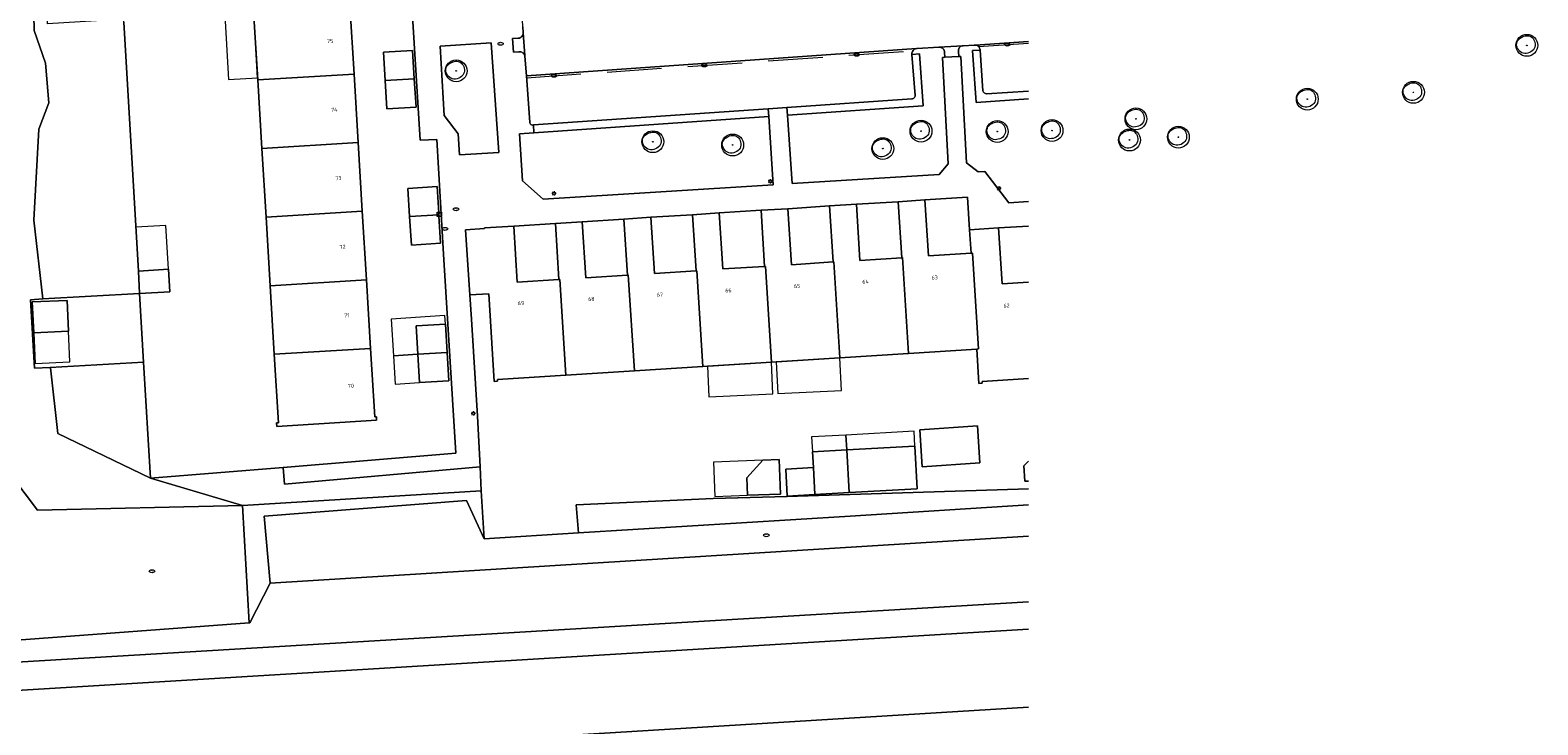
# Model space of a CAD drawing. Header units: metres. Extents: x 162108 to 162858, y 502368 to 503171.
# Tile 13 of 39: x 162702 to 162840, y 502534 to 502597. Entities that reach past the tile are written whole.
import ezdxf
from ezdxf.enums import TextEntityAlignment as Align

# ---------------------------------------------------------------- set-up
doc = ezdxf.new("R2010")
doc.units = ezdxf.units.M
doc.linetypes.add('RI-HWA-SO', pattern=[7.4, 5, -2.4])
for name, color, linetype, lineweight in [('B-PV-GK-BESCHOEIING-G', 252, 'GK-BESCHOEIING-SO', 13), ('B-PV-IE-MEUBILAIR-S', 252, 'Continuous', 13), ('B-PV-IE-TERREINAFSCHEIDING_KUNSTMATIG_HEKWERK-G', 252, 'IE-TERREINAFSCHEIDING-KUNSTMATIG-OPEN', 13), ('B-PV-OG-BEBOUWING-GV', 7, 'Continuous', 18), ('B-PV-OG-BEBOUWING-T18', 7, 'Continuous', 18), ('B-PV-OG-BEBOUWING_LUIFEL-GV', 7, 'Continuous', 18), ('B-PV-OG-TERREIN_BEGROEID-GV', 7, 'Continuous', 13), ('B-PV-OG-TERREIN_ERF-GV', 252, 'Continuous', 13), ('B-PV-VH-OPENVERHARDING_BETONSTRAATSTEEN-GV', 252, 'Continuous', 13), ('B-PV-VH-OPENVERHARDING_TEGEL-GV', 252, 'Continuous', 13)]:
    doc.layers.add(name, color=color, linetype=linetype, lineweight=lineweight)
for name, color, linetype, lineweight, true_color in [('B-PV-GR-BEPLANTING_CULTUUR_BOSPLANTSOEN-GV', 7, 'Continuous', 13, 0x99cc00), ('B-PV-GR-BEPLANTING_CULTUUR_HEESTERS-GV', 7, 'Continuous', 13, 0x99cc00), ('B-PV-OG-WATER_GRACHT-GV', 7, 'Continuous', 13, 0x007299), ('B-PV-RI-HWA_GOOT_MOLGOOT-G', 150, 'RI-HWA-SO', 18, 0x007fff), ('B-WE-GR-BOOM-S', 3, 'Continuous', 18, 0x00ff00)]:
    doc.layers.add(name, color=color, linetype=linetype, lineweight=lineweight, true_color=true_color)
doc.styles.add('NLCS-ISO', font='NLCS-ISO.ttf')
doc.styles.add('NLCS-ISO-M200-T18', font='NLCS-ISO.ttf', dxfattribs={"height": 1.8})
doc.linetypes.add('GK-BESCHOEIING-SO', pattern='A,18,-3,[1,NLCS.SHX,S=0.6,R=0,X=0,Y=0],-3', length=24)
doc.linetypes.add('IE-TERREINAFSCHEIDING-KUNSTMATIG-OPEN', pattern='A,7,-1.5,[67,NLCS.SHX,S=0.75,R=0,X=0,Y=0],-1.5', length=10)

# ---------------------------------------------------------------- blocks, each defined once
blk = doc.blocks.new('SIE-MEUBILAIR_KAST_TELECOM-SO')
for points in [[(-1, 1), (1, 1), (1, 0.84), (-1, 0.84)], [(-1, 0.76), (1, 0.76), (1, -1), (-1, -1)]]:
    blk.add_lwpolyline(points, close=True)
at = {"style": 'NLCS-ISO'}
blk.add_text('tele', height=0.75, dxfattribs=at).set_placement((0, 0), align=Align.MIDDLE_CENTER)
blk = doc.blocks.new('SIE-MEUBILAIR_PAAL_LICHTMAST-SO')
for points in [[(-0.62, 0), (-1, 0)], [(-0.71, 0.71), (-0.44, 0.44)], [(0, 1), (0, 0.62)], [(0.44, 0.44), (0.71, 0.71)], [(1, 0), (0.62, 0)], [(-0.71, -0.71), (-0.44, -0.44)], [(0, -0.62), (0, -1)], [(0.44, -0.44), (0.71, -0.71)]]:
    blk.add_lwpolyline(points)
blk.add_circle((0, 0), 0.5)
blk = doc.blocks.new('SIE-MEUBILAIR_PUT_RIOOLPUT-SO')
blk.add_ellipse((0, 0), major_axis=(1.25, 0), ratio=0.54)
at = {"style": 'NLCS-ISO'}
blk.add_text('ri', height=0.75, dxfattribs=at).set_placement((-0.04, 0.07), align=Align.MIDDLE_CENTER)
blk = doc.blocks.new('SIE-MEUBILAIR_PUT_KOLK-SO')
blk.add_ellipse((0, 0), major_axis=(1.25, 0), ratio=0.54)
at = {"style": 'NLCS-ISO'}
blk.add_text('klk', height=0.75, dxfattribs=at).set_placement((0.03, 0), align=Align.MIDDLE_CENTER)
blk = doc.blocks.new('SGR-BOOM_03')
blk.add_lwpolyline([(2.39, 3.6), (2.81, 3.14), (3.17, 2.6), (3.46, 1.98), (3.66, 1.31), (3.77, 0.62), (3.77, -0.08), (3.65, -0.77), (3.39, -1.41), (3, -2), (2.49, -2.52), (1.88, -2.96), (1.21, -3.31), (0.49, -3.56), (-0.26, -3.7), (-0.99, -3.72), (-1.7, -3.6), (-2.35, -3.35), (-2.94, -2.98), (-3.46, -2.51), (-3.9, -1.97), (-4.25, -1.38), (-4.52, -0.76), (-4.68, -0.13), (-4.73, 0.48), (-4.67, 1.06), (-4.5, 1.6), (-4.24, 2.1), (-3.91, 2.55), (-3.5, 2.97), (-3.03, 3.33), (-2.53, 3.65), (-1.98, 3.92), (-1.42, 4.14), (-0.84, 4.29), (-0.26, 4.39), (0.31, 4.41), (0.87, 4.35), (1.41, 4.2), (1.92, 3.95)], close=True)
for radius in [5, 0.15]:
    blk.add_circle((0, 0), radius)

msp = doc.modelspace()

# ---------------------------------------------------------------- linework, layer by layer
at = {"layer": 'B-PV-GK-BESCHOEIING-G'}
for points in [[(162793.69, 502542.29), (162739.75, 502539.02), (162699.51, 502536.59), (162699.1, 502536.59), (162698.51, 502536.65), (162697.93, 502536.78), (162697.36, 502536.96), (162696.81, 502537.2), (162696.3, 502537.49), (162695.81, 502537.84), (162695.36, 502538.24), (162694.96, 502538.68), (162694.61, 502539.16), (162694.31, 502539.67), (162694.06, 502540.22), (162693.88, 502540.78), (162693.75, 502541.36), (162693.68, 502541.96), (162684.9, 502688.59), (162684.7, 502691.93), (162683.81, 502706.88), (162683.25, 502716.07)], [(162793.69, 502535.14), (162685.18, 502528.49)]]:
    msp.add_lwpolyline(points, dxfattribs=at)
at = {"layer": 'B-PV-GR-BEPLANTING_CULTUUR_BOSPLANTSOEN-GV'}
for points in [[(162696.67, 502614.9), (162694.43, 502618.75), (162694.72, 502631.31), (162692.96, 502646.92), (162693.05, 502659.08), (162693.54, 502667.77), (162693.06, 502675.72), (162690.64, 502680.65), (162689.36, 502688.34), (162687.56, 502688.15), (162696.23, 502543.81), (162697.16, 502541.32), (162699.97, 502539.47), (162701.03, 502539.26), (162793.69, 502544.8)], [(162793.69, 502550.81), (162724.24, 502546.5), (162722.38, 502542.88), (162722.32, 502542.87), (162701.03, 502541.29), (162699.78, 502562.42), (162698.57, 502564.85), (162698.47, 502580.33), (162697.03, 502587.52), (162697.48, 502594.84), (162696.2, 502598.97), (162695.34, 502608.09), (162696.8, 502612.78), (162696.67, 502614.9)], [(162793.69, 502555.15), (162771.58, 502554.44), (162764.82, 502554.25)], [(162743.83, 502550.55), (162742.21, 502554.08), (162723.7, 502552.64), (162724.24, 502546.5), (162793.69, 502550.81)], [(162793.69, 502553.68), (162777.34, 502552.65), (162752.46, 502551.1), (162743.83, 502550.55)], [(162764.82, 502554.25), (162752.26, 502553.68), (162752.46, 502551.1), (162777.34, 502552.65), (162793.69, 502553.68)]]:
    msp.add_lwpolyline(points, dxfattribs=at)
for points in [[(162703.41, 502572.52), (162712.29, 502573.01), (162712.17, 502575.07), (162710.85, 502597.86), (162710.83, 502598.13), (162703.84, 502597.7), (162703.48, 502603.99), (162710.46, 502604.41), (162709.36, 502623.51), (162709.36, 502623.53), (162705.19, 502623.28), (162703.55, 502619.59), (162702.86, 502612.6), (162702.45, 502605.68), (162702.62, 502597.1), (162703.67, 502594.09), (162703.98, 502590.47), (162703.07, 502588.07), (162702.6, 502579.74)], [(162704.11, 502566.25), (162704.12, 502566.22), (162704.79, 502560.19), (162713.27, 502556.12), (162712.65, 502566.73)], [(162722.32, 502542.87), (162721.7, 502553.62), (162702.92, 502553.17), (162700.67, 502556.17), (162700.96, 502560.07), (162699.78, 502562.42), (162701.03, 502541.29)], [(162743.57, 502554.95), (162721.7, 502553.62), (162722.32, 502542.87), (162722.38, 502542.88), (162724.24, 502546.5), (162723.7, 502552.64), (162742.21, 502554.08), (162743.83, 502550.55)]]:
    msp.add_lwpolyline(points, close=True, dxfattribs=at)
at = {"layer": 'B-PV-GR-BEPLANTING_CULTUUR_HEESTERS-GV'}
msp.add_lwpolyline([(162745.17, 502585.92), (162744.47, 502595.96), (162739.8, 502595.66), (162740.18, 502589.31), (162741.46, 502587.64), (162741.58, 502585.71)], close=True, dxfattribs=at)
at = {"layer": 'B-PV-IE-TERREINAFSCHEIDING_KUNSTMATIG_HEKWERK-G'}
msp.add_lwpolyline([(162696.23, 502543.81), (162697.16, 502541.32), (162699.97, 502539.47), (162701.03, 502539.26), (162793.69, 502544.8)], dxfattribs=at)
at = {"layer": 'B-PV-OG-BEBOUWING-GV'}
for points in [[(162731.92, 502593.1), (162731.53, 502599.38), (162722.72, 502598.85), (162723.1, 502592.57)], [(162732.3, 502586.83), (162731.92, 502593.1), (162723.1, 502592.57), (162723.48, 502586.29)], [(162723.86, 502580.01), (162732.67, 502580.55), (162732.3, 502586.83), (162723.48, 502586.29)], [(162724.23, 502573.73), (162733.05, 502574.27), (162732.67, 502580.55), (162723.86, 502580.01)], [(162775.8, 502575.9), (162771.97, 502575.65), (162771.65, 502580.78), (162769.19, 502580.63), (162769.52, 502575.5), (162769.59, 502575.5), (162770.14, 502566.74), (162776.42, 502567.14), (162775.86, 502575.9)], [(162775.8, 502575.9), (162775.86, 502575.9), (162776.42, 502567.14), (162782.7, 502567.53), (162782.14, 502576.3), (162782.07, 502576.29), (162778.25, 502576.05), (162777.92, 502581.18), (162775.47, 502581.03)], [(162788.55, 502576.71), (162788.43, 502576.7), (162784.53, 502576.45), (162784.2, 502581.58), (162781.75, 502581.42), (162782.07, 502576.29), (162782.14, 502576.3), (162782.7, 502567.53), (162788.94, 502567.93), (162789.09, 502567.94)], [(162742.53, 502572.89), (162744.25, 502573), (162744.75, 502564.97), (162745.07, 502564.99), (162745.06, 502565.15), (162751.31, 502565.55), (162750.76, 502574.31), (162750.68, 502574.3), (162746.86, 502574.06), (162746.54, 502579.19), (162743.88, 502579.02), (162743.88, 502578.96), (162742.13, 502578.84)], [(162750.68, 502574.3), (162750.76, 502574.31), (162751.31, 502565.55), (162757.59, 502565.94), (162757.03, 502574.71), (162756.96, 502574.7), (162753.14, 502574.46), (162752.82, 502579.59), (162750.36, 502579.43)], [(162757.59, 502565.94), (162763.86, 502566.34), (162763.31, 502575.1), (162763.24, 502575.1), (162759.42, 502574.86), (162759.09, 502579.99), (162756.64, 502579.83), (162756.96, 502574.7), (162757.03, 502574.71)], [(162763.86, 502566.34), (162770.14, 502566.74), (162769.59, 502575.5), (162769.52, 502575.5), (162765.7, 502575.26), (162765.37, 502580.39), (162762.92, 502580.23), (162763.24, 502575.1), (162763.31, 502575.1)], [(162712.17, 502575.07), (162712.29, 502573.01), (162715.04, 502573.17), (162714.92, 502575.23)], [(162733.44, 502567.99), (162733.05, 502574.27), (162724.23, 502573.73), (162724.61, 502567.46)], [(162705.77, 502569.58), (162705.64, 502572.39), (162702.46, 502572.24), (162702.6, 502569.43)], [(162724.83, 502561.17), (162724.85, 502560.85), (162733.99, 502561.42), (162733.98, 502561.74), (162733.82, 502561.73), (162733.44, 502567.99), (162724.61, 502567.46), (162724.99, 502561.18)], [(162783.73, 502560.55), (162783.96, 502557.16), (162789.23, 502557.51), (162789.01, 502560.9)], [(162777.04, 502558.7), (162773.9, 502558.52), (162773.98, 502557.09), (162774.12, 502554.62), (162777.26, 502554.8)], [(162777.26, 502554.8), (162783.49, 502555.15), (162783.27, 502559.05), (162777.04, 502558.7)], [(162770.86, 502557.81), (162769.36, 502557.76), (162767.9, 502556.14), (162767.95, 502554.56), (162770.97, 502554.66)], [(162774.12, 502554.62), (162773.98, 502557.09), (162771.45, 502556.95), (162771.59, 502554.48)]]:
    msp.add_lwpolyline(points, close=True, dxfattribs=at)
for points in [[(162737.28, 502595.27), (162734.61, 502595.11)], [(162734.61, 502595.11), (162734.76, 502592.51)], [(162737.44, 502592.67), (162737.28, 502595.27)], [(162737.44, 502592.67), (162734.76, 502592.51)], [(162734.76, 502592.51), (162737.44, 502592.67)], [(162734.76, 502592.51), (162734.92, 502589.92)], [(162737.6, 502590.08), (162737.44, 502592.67)], [(162734.92, 502589.92), (162737.6, 502590.08)], [(162739.53, 502582.8), (162736.86, 502582.64)], [(162736.86, 502582.64), (162737.01, 502580.05)], [(162739.69, 502580.21), (162739.68, 502580.38), (162739.53, 502582.8)], [(162737.01, 502580.05), (162739.69, 502580.21)], [(162739.69, 502580.21), (162737.01, 502580.05)], [(162737.01, 502580.05), (162737.17, 502577.45)], [(162739.85, 502577.62), (162739.69, 502580.14), (162739.69, 502580.21)], [(162791.27, 502573.89), (162790.95, 502579.02), (162788.29, 502578.85), (162788.43, 502576.7), (162788.55, 502576.71), (162789.09, 502567.94), (162788.94, 502567.93), (162789.13, 502564.79), (162789.45, 502564.81), (162789.44, 502564.97), (162793.69, 502565.24)], [(162737.17, 502577.45), (162739.85, 502577.62)], [(162793.69, 502574.04), (162791.27, 502573.89)], [(162740.29, 502570.22), (162737.62, 502570.05)], [(162737.62, 502570.05), (162737.77, 502567.46)], [(162740.45, 502567.62), (162740.29, 502570.22)], [(162740.45, 502567.62), (162737.77, 502567.46)], [(162737.77, 502567.46), (162740.45, 502567.62)], [(162737.77, 502567.46), (162737.93, 502564.86)], [(162740.61, 502565.03), (162740.45, 502567.62)], [(162737.93, 502564.86), (162740.61, 502565.03)], [(162793.69, 502557.68), (162793.27, 502557.24), (162793.34, 502555.84)], [(162793.34, 502555.84), (162793.69, 502555.85)]]:
    msp.add_lwpolyline(points, dxfattribs=at)
at = {"layer": 'B-PV-OG-BEBOUWING_LUIFEL-GV'}
for points in [[(162722.73, 502598.66), (162720.08, 502598.49), (162720.43, 502592.61), (162723.08, 502592.77)], [(162714.92, 502575.23), (162714.69, 502579.25), (162711.93, 502579.09), (162712.17, 502575.07)], [(162737.77, 502567.46), (162737.62, 502570.05), (162740.29, 502570.22), (162740.25, 502570.99), (162735.31, 502570.68), (162735.52, 502567.32)], [(162702.6, 502569.43), (162702.73, 502566.62), (162705.91, 502566.77), (162705.77, 502569.58)], [(162735.52, 502567.32), (162735.68, 502564.72), (162737.93, 502564.86), (162737.77, 502567.46)], [(162770.27, 502563.83), (162770.14, 502566.74), (162764.28, 502566.37), (162764.41, 502563.57)], [(162770.73, 502563.87), (162776.56, 502564.14), (162776.42, 502567.14), (162770.59, 502566.77)], [(162773.82, 502559.89), (162773.9, 502558.52), (162777.04, 502558.7), (162776.96, 502560.06)], [(162777.04, 502558.7), (162783.27, 502559.05), (162783.2, 502560.42), (162776.96, 502560.06)], [(162764.83, 502557.58), (162764.95, 502554.43), (162767.95, 502554.56), (162767.9, 502556.14), (162769.35, 502557.75)]]:
    msp.add_lwpolyline(points, close=True, dxfattribs=at)
at = {"layer": 'B-PV-OG-TERREIN_BEGROEID-GV'}
for points in [[(162793.69, 502544.8), (162701.03, 502539.26), (162699.97, 502539.47), (162697.16, 502541.32), (162696.23, 502543.81), (162687.56, 502688.15), (162687.15, 502694.92), (162686.08, 502695.55), (162686.17, 502698.06), (162686.93, 502698.67), (162686.7, 502702.47)], [(162700.67, 502556.17), (162702.92, 502553.17), (162721.7, 502553.62), (162713.27, 502556.12), (162704.79, 502560.19), (162704.12, 502566.22), (162704.11, 502566.25), (162702.65, 502566.17), (162702.3, 502572.45), (162703.41, 502572.52), (162702.6, 502579.74), (162703.07, 502588.07), (162703.98, 502590.47), (162703.67, 502594.09), (162702.62, 502597.1), (162702.45, 502605.68), (162702.86, 502612.6), (162703.55, 502619.59), (162705.19, 502623.28), (162705.26, 502623.45), (162705.12, 502625.24), (162705.1, 502625.51), (162704.34, 502635.32), (162702.26, 502651.66)], [(162793.69, 502590.84), (162788.88, 502590.51), (162788.54, 502595.26), (162789.25, 502595.3), (162789.25, 502595.31), (162789.24, 502595.4), (162789.21, 502595.48), (162789.17, 502595.56), (162789.12, 502595.62), (162789.05, 502595.68), (162788.98, 502595.72), (162788.89, 502595.74), (162788.8, 502595.76), (162788.72, 502595.75), (162787.71, 502595.7), (162787.68, 502595.7), (162787.6, 502595.68), (162787.52, 502595.66), (162787.45, 502595.61), (162787.38, 502595.56), (162787.33, 502595.49), (162787.29, 502595.41), (162787.27, 502595.33), (162787.26, 502595.25), (162787.27, 502595.16)], [(162787.27, 502595.16), (162787.3, 502594.7), (162787.5, 502594.71), (162788.02, 502584.97), (162789.06, 502584.15), (162789.67, 502584.18), (162791.88, 502581.33), (162793.69, 502581.44)], [(162699.51, 502536.59), (162739.75, 502539.02), (162793.69, 502542.29)], [(162793.69, 502535.14), (162685.18, 502528.49)]]:
    msp.add_lwpolyline(points, dxfattribs=at)
for points in [[(162785.81, 502594.62), (162786.02, 502594.64), (162786, 502595.08), (162786, 502595.09), (162785.99, 502595.17), (162785.96, 502595.26), (162785.92, 502595.34), (162785.87, 502595.41), (162785.8, 502595.46), (162785.73, 502595.51), (162785.65, 502595.54), (162785.56, 502595.56), (162785.47, 502595.56), (162783.48, 502595.43), (162783.43, 502595.43), (162783.34, 502595.41), (162783.25, 502595.37), (162783.18, 502595.32), (162783.11, 502595.26), (162783.06, 502595.18), (162783.02, 502595.1), (162783, 502595.02), (162782.99, 502594.93), (162782.99, 502594.89), (162783.71, 502594.94), (162784.04, 502590.2), (162771.6, 502589.34), (162772.03, 502583.09), (162785.49, 502583.9), (162786.33, 502584.88)], [(162769.89, 502589.21), (162748.37, 502587.72), (162747.07, 502587.63), (162747.35, 502583.34), (162749.23, 502581.65), (162770.3, 502582.96)], [(162713.27, 502556.12), (162721.7, 502553.62), (162743.57, 502554.95), (162743.46, 502557.14), (162725.55, 502555.55), (162725.44, 502557.09)]]:
    msp.add_lwpolyline(points, close=True, dxfattribs=at)
at = {"layer": 'B-PV-OG-TERREIN_ERF-GV'}
for points in [[(162710.85, 502597.86), (162712.17, 502575.07), (162714.92, 502575.23), (162715.04, 502573.17), (162712.29, 502573.01), (162712.65, 502566.73), (162713.27, 502556.12), (162725.44, 502557.09), (162741.25, 502558.4), (162740.95, 502563.32), (162740.12, 502576.63), (162739.5, 502587.11), (162737.98, 502587.04), (162735.94, 502620.13)], [(162731.53, 502599.38), (162731.92, 502593.1), (162732.3, 502586.83), (162732.67, 502580.55), (162733.05, 502574.27), (162733.44, 502567.99), (162733.82, 502561.73), (162733.98, 502561.74), (162733.99, 502561.42), (162724.85, 502560.85), (162724.83, 502561.17), (162724.99, 502561.18), (162724.61, 502567.46), (162724.23, 502573.73), (162723.86, 502580.01), (162723.48, 502586.29), (162723.1, 502592.57), (162722.72, 502598.85)], [(162769.19, 502580.63), (162765.37, 502580.39)], [(162769.52, 502575.5), (162769.19, 502580.63)], [(162775.47, 502581.03), (162771.65, 502580.78)], [(162771.65, 502580.78), (162771.97, 502575.65), (162775.8, 502575.9)], [(162775.8, 502575.9), (162775.47, 502581.03)], [(162781.75, 502581.42), (162777.92, 502581.18)], [(162777.92, 502581.18), (162778.25, 502576.05)], [(162782.07, 502576.29), (162781.75, 502581.42)], [(162788.29, 502578.85), (162788.1, 502581.82), (162784.2, 502581.58)], [(162784.2, 502581.58), (162784.53, 502576.45)], [(162750.36, 502579.43), (162746.54, 502579.19)], [(162746.54, 502579.19), (162746.86, 502574.06), (162750.68, 502574.3)], [(162750.68, 502574.3), (162750.36, 502579.43)], [(162756.64, 502579.83), (162752.82, 502579.59)], [(162752.82, 502579.59), (162753.14, 502574.46), (162756.96, 502574.7)], [(162756.96, 502574.7), (162756.64, 502579.83)], [(162762.92, 502580.23), (162759.09, 502579.99)], [(162759.09, 502579.99), (162759.42, 502574.86), (162763.24, 502575.1)], [(162763.24, 502575.1), (162762.92, 502580.23)], [(162765.37, 502580.39), (162765.7, 502575.26), (162769.52, 502575.5)], [(162793.69, 502579.19), (162790.95, 502579.02)], [(162788.43, 502576.7), (162788.29, 502578.85)], [(162790.95, 502579.02), (162791.27, 502573.89), (162793.69, 502574.04)], [(162784.53, 502576.45), (162788.43, 502576.7)], [(162778.25, 502576.05), (162782.07, 502576.29)], [(162793.69, 502565.24), (162789.44, 502564.97), (162789.45, 502564.81), (162789.13, 502564.79), (162788.94, 502567.93), (162782.7, 502567.53), (162776.42, 502567.14), (162770.14, 502566.74), (162763.86, 502566.34), (162757.59, 502565.94), (162751.31, 502565.55), (162745.06, 502565.15), (162745.07, 502564.99), (162744.75, 502564.97), (162744.25, 502573), (162742.53, 502572.89), (162742.67, 502570.67), (162743.23, 502561.79), (162743.46, 502557.14), (162743.57, 502554.95), (162743.83, 502550.55), (162752.46, 502551.1), (162752.26, 502553.68), (162764.82, 502554.25), (162771.58, 502554.44), (162793.69, 502555.15)], [(162793.34, 502555.84), (162793.27, 502557.24), (162793.69, 502557.68)], [(162793.69, 502555.85), (162793.34, 502555.84)]]:
    msp.add_lwpolyline(points, dxfattribs=at)
for points in [[(162734.76, 502592.51), (162734.61, 502595.11), (162737.28, 502595.27), (162737.44, 502592.67), (162737.6, 502590.08), (162734.92, 502589.92)], [(162737.01, 502580.05), (162736.86, 502582.64), (162739.53, 502582.8), (162739.68, 502580.38), (162739.69, 502580.21), (162739.69, 502580.14), (162739.85, 502577.62), (162737.17, 502577.45)], [(162712.29, 502573.01), (162703.41, 502572.52), (162702.3, 502572.45), (162702.65, 502566.17), (162704.11, 502566.25), (162712.65, 502566.73)], [(162705.77, 502569.58), (162702.6, 502569.43), (162702.46, 502572.24), (162705.64, 502572.39)], [(162737.77, 502567.46), (162737.62, 502570.05), (162740.29, 502570.22), (162740.45, 502567.62), (162740.61, 502565.03), (162737.93, 502564.86)], [(162783.73, 502560.55), (162789.01, 502560.9), (162789.23, 502557.51), (162783.96, 502557.16)], [(162777.26, 502554.8), (162774.12, 502554.62), (162771.59, 502554.48), (162771.45, 502556.95), (162773.98, 502557.09), (162773.9, 502558.52), (162777.04, 502558.7), (162783.27, 502559.05), (162783.49, 502555.15)], [(162770.86, 502557.81), (162770.97, 502554.66), (162767.95, 502554.56), (162767.9, 502556.14), (162769.36, 502557.76)]]:
    msp.add_lwpolyline(points, close=True, dxfattribs=at)
at = {"layer": 'B-PV-OG-WATER_GRACHT-GV'}
for points in [[(162793.69, 502542.29), (162739.75, 502539.02), (162699.51, 502536.59), (162699.1, 502536.59), (162698.51, 502536.65), (162697.93, 502536.78), (162697.36, 502536.96), (162696.81, 502537.2), (162696.3, 502537.49), (162695.81, 502537.84), (162695.36, 502538.24), (162694.96, 502538.68), (162694.61, 502539.16), (162694.31, 502539.67), (162694.06, 502540.22), (162693.88, 502540.78), (162693.75, 502541.36), (162693.68, 502541.96), (162684.9, 502688.59), (162684.7, 502691.93), (162683.81, 502706.88), (162683.25, 502716.07), (162670.08, 502928.53)], [(162673.31, 502729.63), (162675.14, 502691.64), (162675.34, 502688.32), (162675.74, 502681.86), (162676.93, 502662.54), (162678.14, 502643.03), (162680.93, 502597.73), (162681.13, 502594.41), (162681.32, 502591.35), (162682.32, 502575.23), (162682.35, 502574.69), (162683.46, 502573.5), (162684.02, 502564.56), (162683.06, 502563.6), (162683.11, 502562.32), (162683.5, 502555.98), (162684.57, 502538.62), (162685.18, 502528.49), (162793.69, 502535.14)]]:
    msp.add_lwpolyline(points, dxfattribs=at)
at = {"layer": 'B-PV-RI-HWA_GOOT_MOLGOOT-G'}
for points in [[(162789.11, 502595.62), (162793.69, 502595.94)], [(162747.71, 502592.77), (162783.09, 502595.23)]]:
    msp.add_lwpolyline(points, dxfattribs=at)
at = {"layer": 'B-PV-VH-OPENVERHARDING_BETONSTRAATSTEEN-GV'}
for points in [[(162746.12, 502615.37), (162746.17, 502614.75), (162746.22, 502614.11), (162746.34, 502612.13), (162746.35, 502612.06), (162746.42, 502611.01), (162747.36, 502597.51), (162747.36, 502597.47), (162747.37, 502597.44), (162747.4, 502596.88), (162747.55, 502594.81), (162747.56, 502594.74), (162747.7, 502592.94), (162783.43, 502595.43), (162783.48, 502595.43), (162785.47, 502595.56), (162787.68, 502595.7), (162787.71, 502595.7), (162788.72, 502595.75), (162788.8, 502595.76), (162793.69, 502596.09)], [(162793.69, 502596.09), (162788.8, 502595.76), (162788.89, 502595.74), (162788.98, 502595.72), (162789.05, 502595.68), (162789.12, 502595.62), (162789.17, 502595.56), (162789.21, 502595.48), (162789.24, 502595.4), (162789.25, 502595.31), (162789.25, 502595.3)], [(162789.25, 502595.3), (162789.5, 502591.57), (162789.52, 502591.5), (162789.56, 502591.43), (162789.61, 502591.38), (162789.67, 502591.34), (162789.74, 502591.31), (162789.81, 502591.29), (162789.84, 502591.29), (162793.69, 502591.55)]]:
    msp.add_lwpolyline(points, dxfattribs=at)
for points in [[(162747.56, 502594.74), (162747.55, 502594.81), (162747.4, 502596.88), (162747.4, 502596.79), (162747.38, 502596.71), (162747.34, 502596.63), (162747.3, 502596.55), (162747.23, 502596.49), (162747.16, 502596.44), (162747.08, 502596.4), (162747, 502596.38), (162746.94, 502596.38), (162746.42, 502596.35), (162746.51, 502595.11), (162747.02, 502595.14), (162747.11, 502595.14), (162747.2, 502595.13), (162747.28, 502595.1), (162747.36, 502595.05), (162747.43, 502595), (162747.48, 502594.93), (162747.52, 502594.85)], [(162748.34, 502588.44), (162769.84, 502589.92), (162771.55, 502590.03), (162783, 502590.82), (162783.07, 502590.83), (162783.13, 502590.86), (162783.19, 502590.9), (162783.23, 502590.95), (162783.27, 502591.01), (162783.29, 502591.07), (162783.29, 502591.14), (162783.29, 502591.15), (162782.99, 502594.89), (162782.99, 502594.93), (162783, 502595.02), (162783.02, 502595.1), (162783.06, 502595.18), (162783.11, 502595.26), (162783.18, 502595.32), (162783.25, 502595.37), (162783.34, 502595.41), (162783.43, 502595.43), (162747.7, 502592.94), (162748.01, 502588.71), (162748.02, 502588.64), (162748.04, 502588.58), (162748.08, 502588.53), (162748.12, 502588.48), (162748.18, 502588.45), (162748.25, 502588.43), (162748.32, 502588.43)], [(162786.02, 502594.64), (162787.3, 502594.7), (162787.27, 502595.16), (162787.26, 502595.25), (162787.27, 502595.33), (162787.29, 502595.41), (162787.33, 502595.49), (162787.38, 502595.56), (162787.45, 502595.61), (162787.52, 502595.66), (162787.6, 502595.68), (162787.68, 502595.7), (162785.47, 502595.56), (162785.56, 502595.56), (162785.65, 502595.54), (162785.73, 502595.51), (162785.8, 502595.46), (162785.87, 502595.41), (162785.92, 502595.34), (162785.96, 502595.26), (162785.99, 502595.17), (162786, 502595.09), (162786, 502595.08)]]:
    msp.add_lwpolyline(points, close=True, dxfattribs=at)
at = {"layer": 'B-PV-VH-OPENVERHARDING_TEGEL-GV'}
for points in [[(162735.94, 502620.13), (162737.98, 502587.04), (162739.5, 502587.11), (162740.12, 502576.63), (162740.95, 502563.32), (162741.25, 502558.4), (162725.44, 502557.09), (162725.55, 502555.55), (162743.46, 502557.14), (162743.23, 502561.79), (162742.67, 502570.67), (162742.53, 502572.89), (162742.13, 502578.84), (162743.88, 502578.96), (162743.88, 502579.02), (162746.54, 502579.19), (162750.36, 502579.43), (162752.82, 502579.59), (162756.64, 502579.83), (162759.09, 502579.99), (162762.92, 502580.23), (162765.37, 502580.39), (162769.19, 502580.63), (162771.65, 502580.78), (162775.47, 502581.03), (162777.92, 502581.18), (162781.75, 502581.42), (162784.2, 502581.58), (162788.1, 502581.82), (162788.29, 502578.85), (162790.95, 502579.02), (162793.69, 502579.19)], [(162793.69, 502581.44), (162791.88, 502581.33), (162789.67, 502584.18), (162789.06, 502584.15), (162788.02, 502584.97), (162787.5, 502594.71), (162787.3, 502594.7), (162786.02, 502594.64), (162785.81, 502594.62), (162786.33, 502584.88), (162785.49, 502583.9), (162772.03, 502583.09), (162771.6, 502589.34), (162771.55, 502590.03), (162769.84, 502589.92), (162769.89, 502589.21), (162770.3, 502582.96), (162749.23, 502581.65), (162747.35, 502583.34), (162747.07, 502587.63), (162748.37, 502587.72), (162748.34, 502588.44), (162748.32, 502588.43), (162748.25, 502588.43), (162748.18, 502588.45), (162748.12, 502588.48), (162748.08, 502588.53), (162748.04, 502588.58), (162748.02, 502588.64), (162748.01, 502588.71), (162747.7, 502592.94), (162747.56, 502594.74), (162747.52, 502594.85), (162747.48, 502594.93), (162747.43, 502595), (162747.36, 502595.05), (162747.28, 502595.1), (162747.2, 502595.13), (162747.11, 502595.14), (162747.02, 502595.14), (162746.51, 502595.11), (162746.42, 502596.35), (162746.94, 502596.38), (162747, 502596.38), (162747.08, 502596.4), (162747.16, 502596.44), (162747.23, 502596.49), (162747.3, 502596.55), (162747.34, 502596.63), (162747.38, 502596.71), (162747.4, 502596.79), (162747.4, 502596.88), (162747.37, 502597.44)], [(162793.69, 502591.55), (162789.84, 502591.29), (162789.81, 502591.29), (162789.74, 502591.31), (162789.67, 502591.34), (162789.61, 502591.38), (162789.56, 502591.43), (162789.52, 502591.5), (162789.5, 502591.57), (162789.25, 502595.3), (162788.54, 502595.26), (162788.88, 502590.51), (162793.69, 502590.84)]]:
    msp.add_lwpolyline(points, dxfattribs=at)
for points in [[(162745.17, 502585.92), (162741.58, 502585.71), (162741.46, 502587.64), (162740.18, 502589.31), (162739.8, 502595.66), (162744.47, 502595.96)], [(162771.55, 502590.03), (162771.6, 502589.34), (162784.04, 502590.2), (162783.71, 502594.94), (162782.99, 502594.89), (162783.29, 502591.15), (162783.29, 502591.14), (162783.29, 502591.07), (162783.27, 502591.01), (162783.23, 502590.95), (162783.19, 502590.9), (162783.13, 502590.86), (162783.07, 502590.83), (162783, 502590.82)], [(162748.37, 502587.72), (162769.89, 502589.21), (162769.84, 502589.92), (162748.34, 502588.44)]]:
    msp.add_lwpolyline(points, close=True, dxfattribs=at)

# ---------------------------------------------------------------- block references
at = {"layer": 'B-PV-IE-MEUBILAIR-S', "xscale": 0.2, "yscale": 0.2, "zscale": 0.2}
for name, p in [('SIE-MEUBILAIR_PUT_RIOOLPUT-SO', (162745.34, 502595.88)), ('SIE-MEUBILAIR_PUT_KOLK-SO', (162791.74, 502595.8)), ('SIE-MEUBILAIR_PUT_KOLK-SO', (162777.95, 502594.87)), ('SIE-MEUBILAIR_PUT_KOLK-SO', (162750.23, 502592.95)), ('SIE-MEUBILAIR_PUT_KOLK-SO', (162764, 502593.89)), ('SIE-MEUBILAIR_PAAL_LICHTMAST-SO', (162770.03, 502583.29)), ('SIE-MEUBILAIR_PAAL_LICHTMAST-SO', (162750.24, 502582.18)), ('SIE-MEUBILAIR_PAAL_LICHTMAST-SO', (162790.97, 502582.63)), ('SIE-MEUBILAIR_PUT_RIOOLPUT-SO', (162741.26, 502580.73)), ('SIE-MEUBILAIR_KAST_TELECOM-SO', (162739.73, 502580.26)), ('SIE-MEUBILAIR_PUT_KOLK-SO', (162740.25, 502578.93)), ('SIE-MEUBILAIR_PAAL_LICHTMAST-SO', (162742.85, 502562.04)), ('SIE-MEUBILAIR_PUT_RIOOLPUT-SO', (162769.67, 502550.89)), ('SIE-MEUBILAIR_PUT_RIOOLPUT-SO', (162713.42, 502547.59))]:
    msp.add_blockref(name, p, dxfattribs=at)
at = {"layer": 'B-WE-GR-BOOM-S', "xscale": 0.2, "yscale": 0.2, "zscale": 0.2}
for p in [(162839.32, 502595.73), (162741.27, 502593.39), (162819.21, 502590.81), (162828.93, 502591.43), (162783.84, 502587.88), (162790.82, 502587.84), (162795.84, 502587.93), (162803.52, 502589), (162759.28, 502586.91), (162766.59, 502586.61), (162802.93, 502587.07), (162807.41, 502587.33), (162780.34, 502586.28)]:
    msp.add_blockref('SGR-BOOM_03', p, dxfattribs=at)

# ---------------------------------------------------------------- texts
at = {"layer": 'B-PV-OG-BEBOUWING-T18', "style": 'NLCS-ISO-M200-T18'}
for s, p in [('75', (162729.73, 502596.12)), ('74', (162730.11, 502589.84)), ('73', (162730.49, 502583.57)), ('72', (162730.87, 502577.29)), ('65', (162772.48, 502573.7)), ('64', (162778.76, 502574.1)), ('63', (162785.09, 502574.48)), ('69', (162747.22, 502572.14)), ('68', (162753.65, 502572.51)), ('67', (162759.93, 502572.91)), ('66', (162766.2, 502573.3)), ('71', (162731.25, 502571.01)), ('62', (162791.67, 502571.91)), ('70', (162731.63, 502564.57))]:
    msp.add_text(s, height=0.36, rotation=3.5, dxfattribs=at).set_placement(p, align=Align.MIDDLE)

doc.saveas('drawing.dxf')
